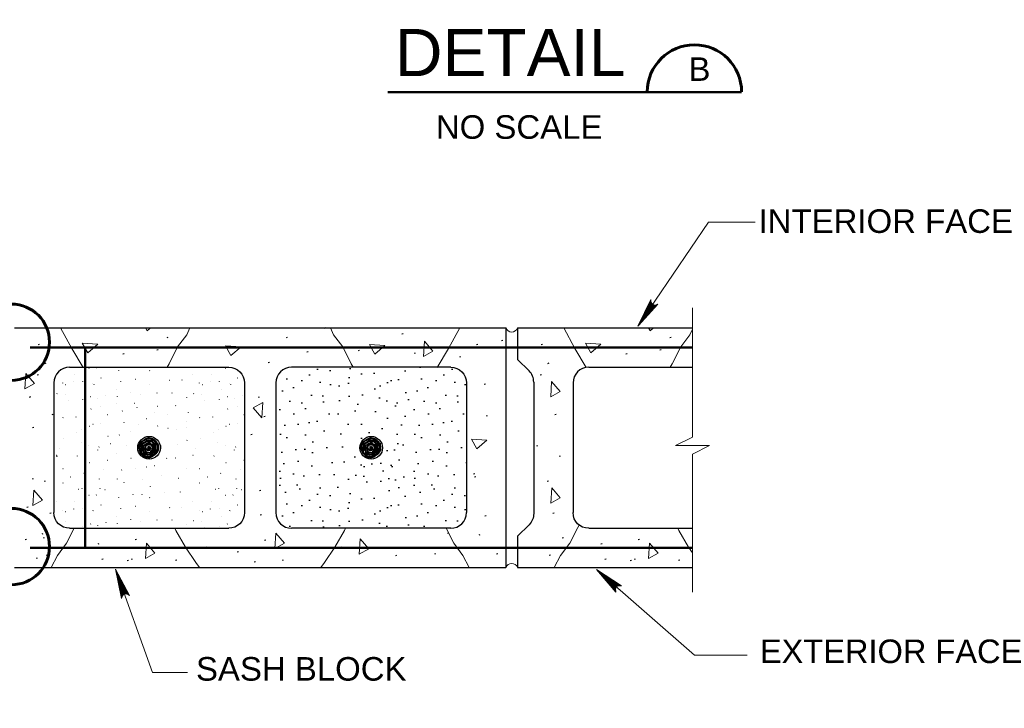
# Model space of a CAD drawing. Extents: x -1004 to 916, y -640 to 704.
# Tile 19 of 21: x 225 to 476, y 320 to 495. Entities that reach past the tile are written whole.
import ezdxf

# ---------------------------------------------------------------- set-up
doc = ezdxf.new("R2010")
doc.units = 0
doc.header["$MEASUREMENT"] = 0
for name, color, linetype, lineweight in [('Level 1', 7, 'Continuous', 18), ('Level 15', 7, 'Continuous', 18), ('Level 40', 7, 'Continuous', 18), ('Level 45', 7, 'Continuous', 18), ('Level 46', 7, 'Continuous', 18), ('Level 47', 7, 'Continuous', 18), ('Level 53', 7, 'Continuous', 18), ('Level 54', 7, 'Continuous', 18)]:
    doc.layers.add(name, color=color, linetype=linetype, lineweight=lineweight)
doc.styles.add('BORD', font='romand.shx')
doc.styles.add('NOTES', font='romans.shx')

# ---------------------------------------------------------------- blocks, each defined once
blk = doc.blocks.new('LARROW_6')
at = {"layer": 'Level 46', "color": 1, "linetype": 'Continuous', "lineweight": 18, "flags": 128}
blk.add_lwpolyline([(-4.93, 0.71), (0, 0), (-4.92, -0.71), (-4.77, -0.59), (-4.55, -0.38), (-4.44, -0.19), (-4.42, 0), (-4.46, 0.21), (-4.57, 0.41), (-4.79, 0.61), (-4.93, 0.71), (-0.15, 0.01), (-4.76, -0.67), (-4.62, -0.56), (-4.39, -0.34), (-4.32, -0.06), (-4.37, 0.22), (-4.5, 0.41), (-4.67, 0.57), (-4.78, 0.65), (-0.41, 0.01), (-4.55, -0.59), (-4.41, -0.49), (-4.33, -0.37), (-4.25, -0.21), (-4.21, 0.01), (-4.23, 0.19), (-4.32, 0.33), (-4.5, 0.44), (-4.61, 0.58), (-0.71, 0.01), (-4.33, -0.5), (-4.17, -0.3), (-4.12, -0.06), (-4.14, 0.22), (-4.45, 0.51), (-1.05, 0.02), (-4.12, -0.41), (-4.07, -0.26), (-3.98, -0.04), (-4.04, 0.21), (-4.28, 0.43), (-1.36, 0.02), (-4.01, -0.32), (-3.92, -0.14), (-3.88, 0.04), (-4.07, 0.33), (-1.73, 0.02), (-3.85, -0.24), (-3.79, -0.11), (-3.77, 0.04), (-3.92, 0.25), (-2.17, 0.02), (-3.71, -0.15), (-3.67, 0.05), (-3.81, 0.17), (-2.53, 0.02), (-3.61, -0.09), (-3.63, 0.1), (-2.9, 0.02), (-3.57, -0.03), (-3.59, 0.03), (-3.36, 0.03)], dxfattribs=at)

msp = doc.modelspace()

# ---------------------------------------------------------------- hatches: boundary and pattern name
at = {"linetype": 'Continuous', "lineweight": 25}
h = msp.add_hatch(dxfattribs=at)
h.set_pattern_fill('GROUT', color=4, style=0)
h.set_pattern_definition([(-134.3447, (351.5341, 409.7276), (-34.223425, -31.832185), [0.0477, -489.5768]), (-134.3447, (347.9613, 409.5396), (-34.223425, -31.832185), [0.048, -489.5765]), (-134.3447, (349.8417, 405.3998), (-34.223425, -31.832185), [0.048, -489.5765]), (-134.3447, (350.0297, 401.448), (-34.223425, -31.832185), [0.048, -489.5765]), (-134.3447, (351.3461, 402.2005), (-34.223425, -31.832185), [0.0477, -489.5768]), (-134.3447, (352.098, 412.362), (-34.223425, -31.832185), [0.0477, -489.5768]), (-134.3447, (347.2093, 411.045), (-34.223425, -31.832185), [0.048, -489.5765]), (-134.3447, (345.1404, 411.233), (-34.223425, -31.832185), [0.0473, -489.5772]), (-134.3447, (346.6449, 405.2114), (-34.223425, -31.832185), [0.0477, -489.5768]), (-134.3447, (343.448, 404.2704), (-34.223425, -31.832185), [0.0477, -489.5768]), (-134.3447, (340.6276, 408.2222), (-34.223425, -31.832185), [0.0477, -489.5768]), (-134.3447, (339.6872, 411.4215), (-34.223425, -31.832185), [0.048, -489.5765]), (-134.3447, (336.1148, 408.0342), (-34.223425, -31.832185), [0.048, -489.5765]), (-134.3447, (336.1148, 403.1415), (-34.223425, -31.832185), [0.048, -489.5765]), (-134.3447, (333.858, 399.7542), (-34.223425, -31.832185), [0.0473, -489.5772]), (-134.3447, (331.4136, 403.518), (-34.223425, -31.832185), [0.048, -489.5765]), (-134.3447, (330.2851, 408.7866), (-34.223425, -31.832185), [0.0473, -489.5772]), (-134.3447, (335.9264, 411.4215), (-34.223425, -31.832185), [0.048, -489.5765]), (-134.3447, (327.2767, 406.9048), (-34.223425, -31.832185), [0.0477, -489.5768]), (-134.3447, (326.5243, 400.883), (-34.22343, -31.832185), [0.0473, -489.5772]), (-134.3447, (323.704, 400.5071), (-34.22343, -31.83219), [0.048, -489.5765]), (-134.3447, (323.1394, 410.8565), (-34.223425, -31.832185), [0.0473, -489.5772]), (-134.3447, (329.3452, 411.6095), (-34.223425, -31.832185), [0.048, -489.5765]), (-134.3447, (323.516, 405.9638), (-34.223425, -31.832185), [0.0477, -489.5768]), (-134.3447, (321.071, 410.104), (-34.223425, -31.832185), [0.048, -489.5765]), (-134.3447, (323.516, 394.4855), (-34.22343, -31.83219), [0.048, -489.5765]), (-134.3447, (321.4475, 397.8723), (-34.22343, -31.83219), [0.0477, -489.5768]), (-134.3447, (319.943, 403.518), (-34.22343, -31.83219), [0.048, -489.5765]), (-134.3447, (321.071, 397.1198), (-34.22343, -31.83219), [0.048, -489.5765]), (-134.3447, (322.5755, 392.227), (-34.22343, -31.83219), [0.0477, -489.5768]), (-134.3447, (330.473, 392.4156), (-34.22343, -31.83219), [0.0477, -489.5768]), (-134.3447, (331.4136, 397.8723), (-34.223425, -31.832185), [0.0477, -489.5768]), (-134.3447, (335.3624, 393.168), (-34.223425, -31.832185), [0.0477, -489.5768]), (-134.3447, (341.3796, 389.9692), (-34.223425, -31.832185), [0.0477, -489.5768]), (-134.3447, (346.6449, 392.4156), (-34.223425, -31.832185), [0.048, -489.5765]), (-134.3447, (345.705, 397.4963), (-34.223425, -31.832185), [0.048, -489.5765]), (-134.3447, (341.0036, 398.4372), (-34.223425, -31.832185), [0.048, -489.5765]), (-134.3447, (338.3712, 395.05), (-34.223425, -31.832185), [0.048, -489.5765]), (-134.3447, (343.26, 392.4156), (-34.223425, -31.832185), [0.048, -489.5765]), (-134.3447, (351.3461, 387.5229), (-34.223425, -31.832185), [0.0477, -489.5768]), (-134.3447, (351.9101, 391.2862), (-34.223425, -31.832185), [0.0477, -489.5768]), (-134.3447, (350.2177, 395.6144), (-34.223425, -31.832185), [0.0477, -489.5768]), (-134.3447, (346.6449, 388.8398), (-34.223425, -31.832185), [0.0477, -489.5768]), (-134.3447, (344.9524, 384.1356), (-34.223425, -31.832185), [0.0473, -489.5772]), (-134.3447, (332.1655, 386.0175), (-34.22343, -31.83219), [0.048, -489.5765]), (-134.3447, (327.6527, 389.0283), (-34.22343, -31.83219), [0.048, -489.5765]), (-134.3447, (326.3363, 385.2645), (-34.22343, -31.83219), [0.0473, -489.5772]), (-134.3447, (322.9515, 387.1464), (-34.22343, -31.83219), [0.0473, -489.5772]), (-134.3447, (321.6355, 387.5229), (-34.22343, -31.83219), [0.0477, -489.5768]), (-134.3447, (327.1025, 392.1252), (-34.22343, -31.83219), [0.0477, -489.5768]), (-134.3447, (329.4411, 395.0165), (-34.22343, -31.83219), [0.048, -489.5765]), (-134.3447, (325.796, 396.1863), (-34.22343, -31.83219), [0.0477, -489.5768]), (-134.3447, (324.351, 398.664), (-34.22343, -31.83219), [0.0473, -489.5772]), (-134.3447, (334.2556, 387.927), (-34.22343, -31.83219), [0.0477, -489.5768]), (-134.3447, (339.139, 382.696), (-34.223425, -31.832185), [0.0477, -489.5768]), (-134.3447, (342.165, 382.834), (-34.223425, -31.832185), [0.048, -489.5765]), (-134.3447, (346.4982, 382.0765), (-34.223425, -31.832185), [0.0477, -489.5768]), (-134.3447, (349.2492, 382.3516), (-34.223425, -31.832185), [0.0477, -489.5768]), (-134.3447, (351.5194, 382.4894), (-34.223425, -31.832185), [0.0477, -489.5768]), (-134.3447, (350.5563, 387.2384), (-34.223425, -31.832185), [0.0477, -489.5768]), (-134.3447, (354.1326, 381.9387), (-34.223425, -31.832185), [0.0473, -489.5772]), (-134.3447, (353.17, 385.7246), (-34.223425, -31.832185), [0.048, -489.5765]), (-134.3447, (349.5243, 384.1415), (-34.223425, -31.832185), [0.0477, -489.5768]), (-134.3447, (348.5617, 390.3359), (-34.223425, -31.832185), [0.0477, -489.5768]), (-134.3447, (353.2389, 393.915), (-34.223425, -31.832185), [0.048, -489.5765]), (-134.3447, (351.1754, 399.077), (-34.223425, -31.832185), [0.0477, -489.5768]), (-134.3447, (346.8422, 399.9033), (-34.223425, -31.832185), [0.048, -489.5765]), (-134.3447, (343.2654, 402.863), (-34.223425, -31.832185), [0.0477, -489.5768]), (-134.3447, (338.726, 402.5184), (-34.223425, -31.832185), [0.0473, -489.5772]), (-134.3447, (335.4249, 406.4417), (-34.223425, -31.832185), [0.0477, -489.5768]), (-134.3447, (331.917, 411.1223), (-34.223425, -31.832185), [0.048, -489.5765]), (-134.3447, (325.796, 412.292), (-34.223425, -31.832185), [0.0477, -489.5768]), (-134.3447, (325.796, 408.7133), (-34.223425, -31.832185), [0.048, -489.5765]), (-134.3447, (327.6527, 403.9638), (-34.223425, -31.832185), [0.0477, -489.5768]), (-134.3447, (332.3294, 396.393), (-34.223425, -31.832185), [0.0473, -489.5772]), (-134.3447, (341.7526, 386.6193), (-34.223425, -31.832185), [0.0477, -489.5768]), (-134.3447, (337.8319, 386.4815), (-34.22343, -31.832185), [0.0477, -489.5768]), (-134.3447, (337.0755, 390.7488), (-34.223425, -31.832185), [0.0477, -489.5768]), (-134.3447, (340.6522, 395.0849), (-34.223425, -31.832185), [0.0477, -489.5768]), (-134.3447, (344.985, 395.7734), (-34.223425, -31.832185), [0.0473, -489.5772]), (-134.3447, (353.101, 398.32), (-34.223425, -31.832185), [0.0477, -489.5768]), (-134.3447, (353.2389, 403.0002), (-34.223425, -31.832185), [0.0477, -489.5768]), (-134.3447, (353.6513, 407.4052), (-34.223425, -31.832185), [0.0477, -489.5768]), (-134.3447, (353.5824, 410.4338), (-34.223425, -31.832185), [0.0473, -489.5772]), (-134.3447, (347.3235, 413.4623), (-34.223425, -31.832185), [0.048, -489.5765]), (-134.3447, (326.8274, 382.4205), (-34.22343, -31.83219), [0.0477, -489.5768]), (-134.3447, (333.9805, 381.8014), (-34.22343, -31.832185), [0.048, -489.5765]), (-134.3447, (334.1178, 385.174), (-34.22343, -31.83219), [0.0477, -489.5768]), (-134.3447, (330.5415, 382.9712), (-34.22343, -31.83219), [0.0477, -489.5768]), (-134.3447, (321.944, 383.3152), (-34.22343, -31.83219), [0.0477, -489.5768]), (-134.3447, (320.1557, 381.6636), (-34.22343, -31.83219), [0.0477, -489.5768]), (-134.345, (320.7748, 385.862), (-34.22343, -31.83219), [0.0477, -489.5768]), (-134.3447, (329.9224, 385.9308), (-34.22343, -31.83219), [0.0477, -489.5768]), (-134.3447, (332.3983, 389.7168), (-34.22343, -31.83219), [0.0477, -489.5768]), (-134.3447, (333.2925, 392.8137), (-34.22343, -31.832185), [0.0477, -489.5768]), (-134.3447, (321.4628, 389.854), (-34.22343, -31.83219), [0.0477, -489.5768]), (-134.3447, (326.0021, 389.854), (-34.22343, -31.83219), [0.0477, -489.5768]), (-134.3447, (328.3402, 398.2512), (-34.22343, -31.83219), [0.0473, -489.5772]), (-134.3447, (336.9377, 398.1134), (-34.223425, -31.832185), [0.0473, -489.5772]), (-134.3447, (340.9268, 402.1744), (-34.223425, -31.832185), [0.0473, -489.5772]), (-134.3447, (343.4721, 399.5588), (-34.223425, -31.832185), [0.0477, -489.5768]), (-134.3447, (336.8004, 399.6277), (-34.223425, -31.832185), [0.0477, -489.5768]), (-134.3447, (333.3614, 404.9274), (-34.223425, -31.832185), [0.0477, -489.5768]), (-134.3447, (338.6572, 406.0977), (-34.223425, -31.832185), [0.0473, -489.5772]), (-134.3447, (343.7472, 406.5795), (-34.223425, -31.832185), [0.0477, -489.5768]), (-134.3447, (343.3343, 410.2276), (-34.223425, -31.832185), [0.048, -489.5765]), (-134.3447, (330.8855, 407.8181), (-34.223425, -31.832185), [0.0477, -489.5768]), (-134.3447, (326.0021, 410.5027), (-34.223425, -31.832185), [0.0477, -489.5768]), (-134.3447, (321.8752, 408.0937), (-34.223425, -31.832185), [0.0477, -489.5768]), (-134.3447, (321.8068, 403.7576), (-34.22343, -31.83219), [0.048, -489.5765]), (-134.3447, (329.3033, 401.7615), (-34.223425, -31.832185), [0.048, -489.5765])])
h.paths.add_polyline_path([(331.69, 406.94), (310.31, 406.94), (294.64, 406.94, 0.414214), (290.64, 402.94), (290.64, 369.94, 0.414214), (294.64, 365.94), (308.37, 365.94), (333.93, 365.94), (335.14, 365.94, 0.414214), (339.14, 369.94), (339.14, 402.94, 0.414214), (335.14, 406.94)])

# ---------------------------------------------------------------- linework, layer by layer
at = {"layer": 'Level 1', "color": 3, "linetype": 'Continuous', "lineweight": 35}
msp.add_3dface([(-1003.74, 704.14), (916.28, 704.14), (916.28, -639.88), (-1003.74, -639.88)], dxfattribs=at)
at = {"layer": 'Level 15', "color": 7, "linetype": 'Continuous', "lineweight": 25}
for p, q in [((224.14, 416.94), (349.14, 416.94)), ((349.14, 416.94), (349.14, 355.94)), ((352.13, 416.94), (352.13, 408.93)), ((352.13, 416.94), (396.61, 416.94)), ((355.07, 406), (352.13, 408.93)), ((238.14, 406.94), (278.64, 406.94)), ((335.14, 406.94), (294.64, 406.94)), ((370.24, 406.94), (396.61, 406.94)), ((234.14, 402.94), (234.14, 369.94)), ((282.64, 402.94), (282.64, 369.94)), ((290.64, 402.94), (290.64, 369.94)), ((339.14, 402.94), (339.14, 369.94)), ((356.24, 403.17), (356.24, 369.7)), ((366.24, 402.94), (366.24, 369.94)), ((238.14, 365.94), (278.64, 365.94)), ((335.14, 365.94), (294.64, 365.94)), ((355.06, 366.86), (352.13, 363.93)), ((370.24, 365.94), (396.61, 365.94)), ((352.13, 363.93), (352.13, 355.94)), ((224.14, 355.94), (349.14, 355.94)), ((352.13, 355.94), (396.61, 355.94))]:
    msp.add_line(p, q, dxfattribs=at)
at = {"layer": 'Level 15', "color": 7, "linetype": 'Continuous', "lineweight": 18}
msp.add_arc((350.64, 417.46), 1.58, 199.1648, 340.8352, dxfattribs=at)
at = {"layer": 'Level 15', "color": 7, "linetype": 'Continuous', "lineweight": 25}
for centre, start, end in [((238.14, 402.94), 90, 180), ((294.64, 402.94), 90, 180), ((352.24, 403.17), 0, 45), ((370.24, 402.94), 90, 180), ((294.64, 369.94), 180, 270), ((335.14, 369.94), 270, 0)]:
    msp.add_arc(centre, 4, start, end, dxfattribs=at)
at = {"layer": 'Level 15', "color": 7, "linetype": 'Continuous', "lineweight": 25, "extrusion": (0, 0, -1)}
for centre, start, end in [((-278.64, 402.94), 90, 180), ((-335.14, 402.94), 90, 180), ((-238.14, 369.94), 270, 0), ((-278.64, 369.94), 180, 270), ((-352.24, 369.7), 180, 225.1103), ((-370.24, 369.94), 270, 0)]:
    msp.add_arc(centre, 4, start, end, dxfattribs=at)
at = {"layer": 'Level 15', "color": 7, "linetype": 'Continuous', "lineweight": 18, "extrusion": (0, 0, -1)}
msp.add_arc((-350.64, 355.42), 1.58, 19.1648, 160.8352, dxfattribs=at)
at = {"layer": 'Level 40', "color": 2, "linetype": 'Continuous', "lineweight": 60}
for centre in [(223.34, 413.3), (223.34, 361.28)]:
    msp.add_circle(centre, 9.71, dxfattribs=at)
at = {"layer": 'Level 45', "color": 4, "linetype": 'Continuous', "lineweight": 50}
for p, q in [((396.61, 411.94), (228.14, 411.94)), ((242.14, 411.94), (242.14, 360.94)), ((396.61, 360.94), (228.14, 360.94))]:
    msp.add_line(p, q, dxfattribs=at)
at = {"layer": 'Level 45', "color": 4, "linetype": 'Continuous', "lineweight": 25}
for centre in [(258.39, 386.44), (314.89, 386.44)]:
    msp.add_circle(centre, 2.89, dxfattribs=at)
at = {"layer": 'Level 45', "color": 4, "linetype": 'Continuous', "lineweight": 35}
for points, knots in [([(258.45, 388.92), (257.75, 388.6), (257.06, 388.28), (256.36, 387.96), (255.7, 387.66), (255.74, 386.45), (255.98, 385.8), (256.18, 385.25), (256.47, 384.72), (257.02, 384.28), (257.22, 384.12), (257.43, 384.05), (257.66, 384.02), (258.02, 383.96), (258.41, 383.95), (258.77, 384.06), (258.96, 384.11), (259.13, 384.18), (259.29, 384.28), (259.45, 384.39), (259.59, 384.49), (259.73, 384.6), (259.87, 384.7), (260, 384.8), (260.12, 384.92), (260.26, 385.06), (260.34, 385.25), (260.4, 385.44), (260.45, 385.58), (260.48, 385.72), (260.51, 385.86), (260.56, 386.11), (260.62, 386.36), (260.6, 386.6), (260.59, 386.8), (260.49, 386.98), (260.4, 387.17), (260.33, 387.33), (260.25, 387.47), (260.15, 387.62), (259.97, 387.88), (259.77, 388.08), (259.47, 388.26), (259.28, 388.37), (259.08, 388.41), (258.88, 388.41), (258.51, 388.43), (258.13, 388.39), (257.77, 388.2), (257.59, 388.1), (257.48, 387.94), (257.32, 387.83), (257.12, 387.69), (256.85, 387.69), (256.67, 387.49), (256.47, 387.28), (256.45, 387.01), (256.41, 386.76), (256.31, 386.22), (256.15, 385.62), (256.52, 385.1), (256.67, 384.89), (256.88, 384.83), (257.09, 384.76), (257.49, 384.63), (257.9, 384.55), (258.29, 384.62), (258.64, 384.69), (258.96, 384.85), (259.28, 385.05), (259.43, 385.15), (259.57, 385.23), (259.64, 385.38), (259.75, 385.61), (259.77, 385.85), (259.8, 386.09), (259.83, 386.31), (259.88, 386.53), (259.85, 386.75), (259.82, 386.95), (259.69, 387.12), (259.58, 387.3), (259.4, 387.57), (259.24, 387.88), (258.97, 388), (258.8, 388.07), (258.58, 387.94), (258.4, 387.85), (258.13, 387.71), (257.87, 387.57), (257.61, 387.4), (257.4, 387.26), (257.21, 387.17), (257.03, 386.94), (256.85, 386.71), (256.83, 386.47), (256.83, 386.24), (256.84, 386), (256.88, 385.77), (257.05, 385.54), (257.18, 385.35), (257.35, 385.26), (257.53, 385.19), (257.83, 385.07), (258.19, 385.04), (258.47, 385.19), (258.64, 385.28), (258.77, 385.41), (258.9, 385.57), (259.04, 385.76), (259.14, 385.95), (259.2, 386.16), (259.26, 386.35), (259.26, 386.56), (259.17, 386.76), (259.1, 386.92), (258.98, 387.03), (258.83, 387.13), (258.56, 387.3), (258.22, 387.33), (257.94, 387.21), (257.76, 387.13), (257.61, 386.98), (257.5, 386.81), (257.39, 386.64), (257.39, 386.38), (257.56, 386.21), (257.71, 386.07), (257.89, 385.98), (258.04, 386.01), (258.18, 386.04), (258.34, 386.16), (258.45, 386.27), (258.54, 386.37), (258.4, 386.68), (258.27, 386.64), (258.17, 386.62), (258.06, 386.59), (257.96, 386.56)], [0, 0, 0, 0, 0.06234, 0.06234, 0.06234, 0.122024, 0.122024, 0.122024, 0.17187, 0.17187, 0.17187, 0.190774, 0.190774, 0.190774, 0.221113, 0.221113, 0.221113, 0.236472, 0.236472, 0.236472, 0.251185, 0.251185, 0.251185, 0.26468, 0.26468, 0.26468, 0.28073, 0.28073, 0.28073, 0.292718, 0.292718, 0.292718, 0.312841, 0.312841, 0.312841, 0.329362, 0.329362, 0.329362, 0.34316, 0.34316, 0.34316, 0.368501, 0.368501, 0.368501, 0.385257, 0.385257, 0.385257, 0.415829, 0.415829, 0.415829, 0.431665, 0.431665, 0.431665, 0.451708, 0.451708, 0.451708, 0.47284, 0.47284, 0.47284, 0.517959, 0.517959, 0.517959, 0.536063, 0.536063, 0.536063, 0.56873, 0.56873, 0.56873, 0.598147, 0.598147, 0.598147, 0.611361, 0.611361, 0.611361, 0.631133, 0.631133, 0.631133, 0.648959, 0.648959, 0.648959, 0.665673, 0.665673, 0.665673, 0.690811, 0.690811, 0.690811, 0.706582, 0.706582, 0.706582, 0.731336, 0.731336, 0.731336, 0.751583, 0.751583, 0.751583, 0.771232, 0.771232, 0.771232, 0.791126, 0.791126, 0.791126, 0.807351, 0.807351, 0.807351, 0.832804, 0.832804, 0.832804, 0.84838, 0.84838, 0.84838, 0.866381, 0.866381, 0.866381, 0.882601, 0.882601, 0.882601, 0.896228, 0.896228, 0.896228, 0.92057, 0.92057, 0.92057, 0.936585, 0.936585, 0.936585, 0.952923, 0.952923, 0.952923, 0.967157, 0.967157, 0.967157, 0.980202, 0.980202, 0.980202, 0.991416, 0.991416, 0.991416, 1, 1, 1, 1]), ([(255.81, 386.73), (256.13, 386.04), (256.44, 385.34), (256.77, 384.65), (257.08, 383.98), (258.28, 384.03), (258.93, 384.26), (259.48, 384.46), (260.01, 384.76), (260.45, 385.3), (260.61, 385.51), (260.68, 385.72), (260.72, 385.95), (260.77, 386.31), (260.78, 386.7), (260.67, 387.06), (260.62, 387.24), (260.55, 387.42), (260.45, 387.58), (260.35, 387.73), (260.24, 387.88), (260.13, 388.02), (260.03, 388.15), (259.93, 388.28), (259.81, 388.4), (259.67, 388.54), (259.48, 388.62), (259.29, 388.69), (259.15, 388.73), (259.01, 388.77), (258.87, 388.8), (258.62, 388.85), (258.37, 388.91), (258.13, 388.89), (257.93, 388.87), (257.75, 388.78), (257.56, 388.69), (257.4, 388.61), (257.26, 388.54), (257.12, 388.44), (256.85, 388.26), (256.65, 388.06), (256.47, 387.76), (256.36, 387.57), (256.32, 387.36), (256.31, 387.16), (256.3, 386.8), (256.34, 386.42), (256.53, 386.06), (256.63, 385.87), (256.79, 385.76), (256.9, 385.61), (257.04, 385.41), (257.04, 385.14), (257.24, 384.95), (257.46, 384.75), (257.72, 384.74), (257.98, 384.69), (258.51, 384.6), (259.11, 384.44), (259.63, 384.81), (259.84, 384.95), (259.9, 385.16), (259.97, 385.38), (260.1, 385.78), (260.18, 386.19), (260.11, 386.58), (260.04, 386.92), (259.88, 387.25), (259.68, 387.57), (259.59, 387.71), (259.51, 387.86), (259.35, 387.93), (259.12, 388.04), (258.88, 388.06), (258.64, 388.09), (258.42, 388.12), (258.2, 388.17), (257.99, 388.13), (257.78, 388.11), (257.61, 387.98), (257.43, 387.86), (257.16, 387.69), (256.85, 387.52), (256.73, 387.25), (256.66, 387.08), (256.79, 386.86), (256.88, 386.69), (257.02, 386.42), (257.17, 386.16), (257.33, 385.9), (257.47, 385.69), (257.56, 385.49), (257.79, 385.31), (258.02, 385.14), (258.26, 385.12), (258.49, 385.12), (258.73, 385.13), (258.96, 385.17), (259.19, 385.34), (259.38, 385.47), (259.47, 385.63), (259.54, 385.82), (259.66, 386.11), (259.69, 386.48), (259.54, 386.76), (259.45, 386.93), (259.32, 387.06), (259.16, 387.18), (258.97, 387.33), (258.78, 387.42), (258.57, 387.49), (258.39, 387.55), (258.17, 387.54), (257.98, 387.46), (257.81, 387.38), (257.7, 387.27), (257.6, 387.12), (257.43, 386.85), (257.4, 386.5), (257.52, 386.23), (257.6, 386.05), (257.75, 385.9), (257.92, 385.79), (258.09, 385.68), (258.35, 385.67), (258.52, 385.84), (258.66, 385.99), (258.75, 386.17), (258.72, 386.33), (258.69, 386.47), (258.57, 386.63), (258.46, 386.73), (258.36, 386.83), (258.05, 386.69), (258.09, 386.55), (258.11, 386.45), (258.14, 386.35), (258.17, 386.25)], [0, 0, 0, 0, 0.062357, 0.062357, 0.062357, 0.12203, 0.12203, 0.12203, 0.171826, 0.171826, 0.171826, 0.190821, 0.190821, 0.190821, 0.22113, 0.22113, 0.22113, 0.236493, 0.236493, 0.236493, 0.25116, 0.25116, 0.25116, 0.264653, 0.264653, 0.264653, 0.280694, 0.280694, 0.280694, 0.292728, 0.292728, 0.292728, 0.312763, 0.312763, 0.312763, 0.329325, 0.329325, 0.329325, 0.343103, 0.343103, 0.343103, 0.368391, 0.368391, 0.368391, 0.385191, 0.385191, 0.385191, 0.415792, 0.415792, 0.415792, 0.431654, 0.431654, 0.431654, 0.451645, 0.451645, 0.451645, 0.472774, 0.472774, 0.472774, 0.517884, 0.517884, 0.517884, 0.536004, 0.536004, 0.536004, 0.568696, 0.568696, 0.568696, 0.59802, 0.59802, 0.59802, 0.61129, 0.61129, 0.61129, 0.63106, 0.63106, 0.63106, 0.648853, 0.648853, 0.648853, 0.665571, 0.665571, 0.665571, 0.690765, 0.690765, 0.690765, 0.706596, 0.706596, 0.706596, 0.731319, 0.731319, 0.731319, 0.751564, 0.751564, 0.751564, 0.771239, 0.771239, 0.771239, 0.791066, 0.791066, 0.791066, 0.807296, 0.807296, 0.807296, 0.832772, 0.832772, 0.832772, 0.848334, 0.848334, 0.848334, 0.866309, 0.866309, 0.866309, 0.882554, 0.882554, 0.882554, 0.896237, 0.896237, 0.896237, 0.920492, 0.920492, 0.920492, 0.936555, 0.936555, 0.936555, 0.952875, 0.952875, 0.952875, 0.967122, 0.967122, 0.967122, 0.98021, 0.98021, 0.98021, 0.991434, 0.991434, 0.991434, 1, 1, 1, 1]), ([(314.95, 388.92), (314.25, 388.6), (313.56, 388.28), (312.86, 387.96), (312.2, 387.66), (312.24, 386.45), (312.48, 385.8), (312.68, 385.25), (312.97, 384.72), (313.52, 384.28), (313.72, 384.12), (313.93, 384.05), (314.16, 384.02), (314.52, 383.96), (314.91, 383.95), (315.27, 384.06), (315.46, 384.11), (315.63, 384.18), (315.79, 384.28), (315.95, 384.39), (316.09, 384.49), (316.23, 384.6), (316.37, 384.7), (316.5, 384.8), (316.62, 384.92), (316.76, 385.06), (316.84, 385.25), (316.9, 385.44), (316.95, 385.58), (316.98, 385.72), (317.01, 385.86), (317.06, 386.11), (317.12, 386.36), (317.1, 386.6), (317.09, 386.8), (316.99, 386.98), (316.9, 387.17), (316.83, 387.33), (316.75, 387.47), (316.65, 387.62), (316.47, 387.88), (316.27, 388.08), (315.97, 388.26), (315.78, 388.37), (315.58, 388.41), (315.38, 388.41), (315.01, 388.43), (314.63, 388.39), (314.27, 388.2), (314.09, 388.1), (313.98, 387.94), (313.82, 387.83), (313.62, 387.69), (313.35, 387.69), (313.17, 387.49), (312.97, 387.28), (312.95, 387.01), (312.91, 386.76), (312.81, 386.22), (312.65, 385.62), (313.02, 385.1), (313.17, 384.89), (313.38, 384.83), (313.59, 384.76), (313.99, 384.63), (314.4, 384.55), (314.79, 384.62), (315.14, 384.69), (315.46, 384.85), (315.78, 385.05), (315.93, 385.15), (316.07, 385.23), (316.14, 385.38), (316.25, 385.61), (316.27, 385.85), (316.3, 386.09), (316.33, 386.31), (316.38, 386.53), (316.35, 386.75), (316.32, 386.95), (316.19, 387.12), (316.08, 387.3), (315.9, 387.57), (315.74, 387.88), (315.47, 388), (315.3, 388.07), (315.08, 387.94), (314.9, 387.85), (314.63, 387.71), (314.37, 387.57), (314.11, 387.4), (313.9, 387.26), (313.71, 387.17), (313.53, 386.94), (313.35, 386.71), (313.33, 386.47), (313.33, 386.24), (313.34, 386), (313.38, 385.77), (313.55, 385.54), (313.68, 385.35), (313.85, 385.26), (314.03, 385.19), (314.33, 385.07), (314.69, 385.04), (314.97, 385.19), (315.14, 385.28), (315.27, 385.41), (315.4, 385.57), (315.54, 385.76), (315.64, 385.95), (315.7, 386.16), (315.76, 386.35), (315.76, 386.56), (315.67, 386.76), (315.6, 386.92), (315.48, 387.03), (315.33, 387.13), (315.06, 387.3), (314.72, 387.33), (314.44, 387.21), (314.26, 387.13), (314.11, 386.98), (314, 386.81), (313.89, 386.64), (313.89, 386.38), (314.06, 386.21), (314.21, 386.07), (314.39, 385.98), (314.54, 386.01), (314.68, 386.04), (314.84, 386.16), (314.95, 386.27), (315.04, 386.37), (314.9, 386.68), (314.77, 386.64), (314.67, 386.62), (314.56, 386.59), (314.46, 386.56)], [0, 0, 0, 0, 0.06234, 0.06234, 0.06234, 0.122024, 0.122024, 0.122024, 0.17187, 0.17187, 0.17187, 0.190774, 0.190774, 0.190774, 0.221113, 0.221113, 0.221113, 0.236472, 0.236472, 0.236472, 0.251185, 0.251185, 0.251185, 0.26468, 0.26468, 0.26468, 0.28073, 0.28073, 0.28073, 0.292718, 0.292718, 0.292718, 0.312841, 0.312841, 0.312841, 0.329362, 0.329362, 0.329362, 0.34316, 0.34316, 0.34316, 0.368501, 0.368501, 0.368501, 0.385257, 0.385257, 0.385257, 0.415829, 0.415829, 0.415829, 0.431665, 0.431665, 0.431665, 0.451708, 0.451708, 0.451708, 0.47284, 0.47284, 0.47284, 0.517959, 0.517959, 0.517959, 0.536063, 0.536063, 0.536063, 0.56873, 0.56873, 0.56873, 0.598147, 0.598147, 0.598147, 0.611361, 0.611361, 0.611361, 0.631133, 0.631133, 0.631133, 0.648959, 0.648959, 0.648959, 0.665673, 0.665673, 0.665673, 0.690811, 0.690811, 0.690811, 0.706582, 0.706582, 0.706582, 0.731336, 0.731336, 0.731336, 0.751583, 0.751583, 0.751583, 0.771232, 0.771232, 0.771232, 0.791126, 0.791126, 0.791126, 0.807351, 0.807351, 0.807351, 0.832804, 0.832804, 0.832804, 0.84838, 0.84838, 0.84838, 0.866381, 0.866381, 0.866381, 0.882601, 0.882601, 0.882601, 0.896228, 0.896228, 0.896228, 0.92057, 0.92057, 0.92057, 0.936585, 0.936585, 0.936585, 0.952923, 0.952923, 0.952923, 0.967157, 0.967157, 0.967157, 0.980202, 0.980202, 0.980202, 0.991416, 0.991416, 0.991416, 1, 1, 1, 1]), ([(312.31, 386.73), (312.63, 386.04), (312.94, 385.34), (313.27, 384.65), (313.58, 383.98), (314.78, 384.03), (315.43, 384.26), (315.98, 384.46), (316.51, 384.76), (316.95, 385.3), (317.11, 385.51), (317.18, 385.72), (317.22, 385.95), (317.27, 386.31), (317.28, 386.7), (317.17, 387.06), (317.12, 387.24), (317.05, 387.42), (316.95, 387.58), (316.85, 387.73), (316.74, 387.88), (316.63, 388.02), (316.53, 388.15), (316.43, 388.28), (316.31, 388.4), (316.17, 388.54), (315.98, 388.62), (315.79, 388.69), (315.65, 388.73), (315.51, 388.77), (315.37, 388.8), (315.12, 388.85), (314.87, 388.91), (314.63, 388.89), (314.43, 388.87), (314.25, 388.78), (314.06, 388.69), (313.9, 388.61), (313.76, 388.54), (313.62, 388.44), (313.35, 388.26), (313.15, 388.06), (312.97, 387.76), (312.86, 387.57), (312.82, 387.36), (312.81, 387.16), (312.8, 386.8), (312.84, 386.42), (313.03, 386.06), (313.13, 385.87), (313.29, 385.76), (313.4, 385.61), (313.54, 385.41), (313.54, 385.14), (313.74, 384.95), (313.96, 384.75), (314.22, 384.74), (314.48, 384.69), (315.01, 384.6), (315.61, 384.44), (316.13, 384.81), (316.34, 384.95), (316.4, 385.16), (316.47, 385.38), (316.6, 385.78), (316.68, 386.19), (316.61, 386.58), (316.54, 386.92), (316.38, 387.25), (316.18, 387.57), (316.09, 387.71), (316.01, 387.86), (315.85, 387.93), (315.62, 388.04), (315.38, 388.06), (315.14, 388.09), (314.92, 388.12), (314.7, 388.17), (314.49, 388.13), (314.28, 388.11), (314.11, 387.98), (313.93, 387.86), (313.66, 387.69), (313.35, 387.52), (313.23, 387.25), (313.16, 387.08), (313.29, 386.86), (313.38, 386.69), (313.52, 386.42), (313.67, 386.16), (313.83, 385.9), (313.97, 385.69), (314.06, 385.49), (314.29, 385.31), (314.52, 385.14), (314.76, 385.12), (314.99, 385.12), (315.23, 385.13), (315.46, 385.17), (315.69, 385.34), (315.88, 385.47), (315.97, 385.63), (316.04, 385.82), (316.16, 386.11), (316.19, 386.48), (316.04, 386.76), (315.95, 386.93), (315.82, 387.06), (315.66, 387.18), (315.47, 387.33), (315.28, 387.42), (315.07, 387.49), (314.89, 387.55), (314.67, 387.54), (314.48, 387.46), (314.31, 387.38), (314.2, 387.27), (314.1, 387.12), (313.93, 386.85), (313.9, 386.5), (314.02, 386.23), (314.1, 386.05), (314.25, 385.9), (314.42, 385.79), (314.59, 385.68), (314.85, 385.67), (315.02, 385.84), (315.16, 385.99), (315.25, 386.17), (315.22, 386.33), (315.19, 386.47), (315.07, 386.63), (314.96, 386.73), (314.86, 386.83), (314.55, 386.69), (314.59, 386.55), (314.61, 386.45), (314.64, 386.35), (314.67, 386.25)], [0, 0, 0, 0, 0.062357, 0.062357, 0.062357, 0.12203, 0.12203, 0.12203, 0.171826, 0.171826, 0.171826, 0.190821, 0.190821, 0.190821, 0.22113, 0.22113, 0.22113, 0.236493, 0.236493, 0.236493, 0.25116, 0.25116, 0.25116, 0.264653, 0.264653, 0.264653, 0.280694, 0.280694, 0.280694, 0.292728, 0.292728, 0.292728, 0.312763, 0.312763, 0.312763, 0.329325, 0.329325, 0.329325, 0.343103, 0.343103, 0.343103, 0.368391, 0.368391, 0.368391, 0.385191, 0.385191, 0.385191, 0.415792, 0.415792, 0.415792, 0.431654, 0.431654, 0.431654, 0.451645, 0.451645, 0.451645, 0.472774, 0.472774, 0.472774, 0.517884, 0.517884, 0.517884, 0.536004, 0.536004, 0.536004, 0.568696, 0.568696, 0.568696, 0.59802, 0.59802, 0.59802, 0.61129, 0.61129, 0.61129, 0.63106, 0.63106, 0.63106, 0.648853, 0.648853, 0.648853, 0.665571, 0.665571, 0.665571, 0.690765, 0.690765, 0.690765, 0.706596, 0.706596, 0.706596, 0.731319, 0.731319, 0.731319, 0.751564, 0.751564, 0.751564, 0.771239, 0.771239, 0.771239, 0.791066, 0.791066, 0.791066, 0.807296, 0.807296, 0.807296, 0.832772, 0.832772, 0.832772, 0.848334, 0.848334, 0.848334, 0.866309, 0.866309, 0.866309, 0.882554, 0.882554, 0.882554, 0.896237, 0.896237, 0.896237, 0.920492, 0.920492, 0.920492, 0.936555, 0.936555, 0.936555, 0.952875, 0.952875, 0.952875, 0.967122, 0.967122, 0.967122, 0.98021, 0.98021, 0.98021, 0.991434, 0.991434, 0.991434, 1, 1, 1, 1])]:
    msp.add_open_spline(points, degree=3, knots=knots, dxfattribs=at)
at = {"layer": 'Level 46', "color": 1, "linetype": 'Continuous', "lineweight": 18, "flags": 128}
for points in [[(412.58, 443.88), (400.7, 443.88), (382.72, 417.35)], [(268.18, 329.27), (259.22, 329.27), (249.84, 355.55)], [(410.5, 333.63), (397.15, 333.63), (372.22, 355.45)]]:
    msp.add_lwpolyline(points, dxfattribs=at)
at = {"layer": 'Level 47', "color": 30, "linetype": 'Continuous', "lineweight": 50}
msp.add_line((319.12, 476.97), (409.13, 476.97), dxfattribs=at)
at = {"layer": 'Level 47', "color": 30, "linetype": 'Continuous', "lineweight": 60}
msp.add_arc((397.13, 476.98), 12, 0, 180, dxfattribs=at)
at = {"layer": 'Level 53', "color": 2, "linetype": 'Continuous', "lineweight": 25}
for p, q in [((263.19, 414.52), (262.88, 414.43)), ((293.55, 414.52), (293.25, 414.43)), ((323, 415.44), (322.7, 415.35)), ((348.38, 413.72), (348.08, 413.64)), ((391.18, 414.52), (390.87, 414.43)), ((230.44, 412.69), (230.14, 412.6)), ((260.66, 411.4), (260.36, 411.31)), ((298.86, 410.86), (298.55, 410.77)), ((311.85, 411.23), (311.54, 411.14)), ((342.03, 412.69), (341.72, 412.6)), ((358.43, 412.69), (358.13, 412.6)), ((388.65, 411.4), (388.35, 411.31)), ((252.03, 410.31), (251.72, 410.22)), ((326.11, 410.49), (325.81, 410.41)), ((337.64, 409.58), (337.33, 409.49)), ((380.02, 410.31), (379.71, 410.22)), ((232.09, 407.93), (231.78, 407.84)), ((243.12, 406.64), (243.09, 406.61)), ((244.98, 406.78), (244.95, 406.75)), ((250.63, 406.17), (250.6, 406.14)), ((254.28, 406.85), (254.24, 406.82)), ((256.55, 406.94), (256.52, 406.9)), ((258.54, 406.08), (258.5, 406.05)), ((277.9, 406.64), (277.86, 406.61)), ((288.98, 408.11), (288.68, 408.03)), ((360.08, 407.93), (359.77, 407.84)), ((230.22, 404.99), (229.91, 404.91)), ((239.42, 405.03), (239.39, 405)), ((241.45, 403.35), (241.41, 403.32)), ((246.17, 404.19), (246.14, 404.16)), ((254.9, 403.84), (254.87, 403.81)), ((263.64, 403.56), (263.61, 403.53)), ((266.71, 403.7), (266.68, 403.67)), ((269.55, 405.03), (269.51, 404.99)), ((274.19, 405.03), (274.16, 405)), ((276.22, 403.35), (276.18, 403.32)), ((280.94, 404.19), (280.91, 404.16)), ((358.21, 404.99), (357.9, 404.91)), ((236.35, 402.93), (236.31, 402.9)), ((237.18, 402.48), (237.15, 402.45)), ((239.14, 403.21), (239.11, 403.18)), ((242.04, 401.36), (242, 401.33)), ((244.1, 402.79), (244.07, 402.76)), ((244.35, 402.51), (244.32, 402.48)), ((250.08, 401.29), (250.05, 401.26)), ((251.13, 403.28), (251.1, 403.25)), ((258.4, 402.65), (258.36, 402.62)), ((271.12, 402.93), (271.08, 402.9)), ((271.96, 402.48), (271.92, 402.45)), ((273.91, 403.21), (273.88, 403.18)), ((276.81, 401.36), (276.77, 401.33)), ((278.87, 402.79), (278.84, 402.76)), ((279.12, 402.51), (279.09, 402.48)), ((343.94, 402.62), (343.64, 402.54)), ((228.2, 399.36), (227.89, 399.27)), ((234.97, 400.22), (234.93, 400.18)), ((237.07, 400.02), (237.03, 399.99)), ((237.83, 398.5), (237.8, 398.46)), ((241.46, 398.69), (241.43, 398.65)), ((243.54, 399.4), (243.51, 399.37)), ((245.28, 399.07), (245.25, 399.03)), ((247.38, 399.83), (247.35, 399.8)), ((250.29, 399.47), (250.26, 399.44)), ((253.69, 400.6), (253.65, 400.56)), ((256.3, 400.1), (256.27, 400.07)), ((260.38, 400.41), (260.34, 400.37)), ((264.2, 400.41), (264.16, 400.37)), ((267.9, 399.19), (267.87, 399.16)), ((269.74, 400.22), (269.7, 400.18)), ((271.84, 400.02), (271.8, 399.99)), ((272.6, 398.5), (272.57, 398.46)), ((276.23, 398.69), (276.2, 398.65)), ((278.31, 399.4), (278.28, 399.37)), ((280.05, 399.07), (280.02, 399.03)), ((282.16, 399.83), (282.12, 399.8)), ((286.42, 399.33), (286.11, 399.24)), ((243.61, 396.33), (243.58, 396.29)), ((246.1, 397.03), (246.07, 396.99)), ((250.08, 397.66), (250.05, 397.62)), ((251.59, 395.82), (251.55, 395.78)), ((254.64, 397.73), (254.61, 397.7)), ((255.25, 396.75), (255.22, 396.71)), ((260.57, 396.97), (260.53, 396.93)), ((265.15, 397.16), (265.12, 397.12)), ((278.38, 396.33), (278.35, 396.29)), ((280.87, 397.03), (280.84, 396.99)), ((233.92, 394.93), (233.61, 394.85)), ((236.49, 394.1), (236.46, 394.06)), ((239.74, 394.29), (239.71, 394.25)), ((247.77, 394.86), (247.73, 394.83)), ((257.77, 393.81), (257.74, 393.78)), ((259.87, 395.35), (259.83, 395.31)), ((263.15, 395), (263.12, 394.96)), ((268.32, 395.49), (268.29, 395.45)), ((271.27, 394.1), (271.23, 394.06)), ((274.51, 394.29), (274.48, 394.25)), ((282.54, 394.86), (282.5, 394.83)), ((287.88, 394.38), (287.58, 394.3)), ((344.41, 394.57), (344.1, 394.48)), ((361.91, 394.93), (361.6, 394.85)), ((229.06, 391.56), (228.76, 391.47)), ((241.27, 391.04), (241.24, 391)), ((243.19, 391.85), (243.16, 391.82)), ((244.14, 392.38), (244.1, 392.34)), ((246.03, 392.62), (246, 392.59)), ((251.97, 392.83), (251.94, 392.8)), ((255.79, 392.38), (255.76, 392.34)), ((260.57, 391.99), (260.53, 391.96)), ((263.22, 391.36), (263.19, 391.33)), ((265.46, 391.01), (265.42, 390.98)), ((267.83, 391.71), (267.8, 391.68)), ((268.02, 393.14), (267.98, 393.11)), ((276.04, 391.04), (276.01, 391)), ((277.97, 391.85), (277.93, 391.82)), ((278.91, 392.38), (278.87, 392.34)), ((280.8, 392.62), (280.77, 392.59)), ((236.7, 388.7), (236.66, 388.67)), ((239.93, 390.27), (239.9, 390.24)), ((247.96, 389.32), (247.92, 389.28)), ((250.82, 389.7), (250.79, 389.67)), ((253.65, 390.59), (253.61, 390.56)), ((258.27, 388.55), (258.24, 388.52)), ((268.04, 388.35), (268.01, 388.32)), ((271.47, 388.7), (271.43, 388.67)), ((274.7, 390.27), (274.67, 390.24)), ((284.59, 389.81), (284.28, 389.72)), ((235.54, 386.26), (235.51, 386.22)), ((241.1, 387.87), (241.06, 387.83)), ((243.05, 387.1), (243.02, 387.06)), ((245.28, 385.88), (245.25, 385.84)), ((245.67, 386.64), (245.63, 386.61)), ((248.62, 387.45), (248.58, 387.41)), ((252.67, 387.03), (252.63, 386.99)), ((255.79, 386.64), (255.76, 386.61)), ((259.34, 387.61), (259.3, 387.58)), ((259.48, 386.07), (259.44, 386.04)), ((261.4, 386.89), (261.37, 386.85)), ((265.53, 387.22), (265.5, 387.18)), ((270.31, 386.26), (270.28, 386.22)), ((275.87, 387.87), (275.83, 387.83)), ((277.83, 387.1), (277.79, 387.06)), ((280.05, 385.88), (280.02, 385.84)), ((280.44, 386.64), (280.4, 386.61)), ((357.24, 386.89), (356.93, 386.81)), ((235.01, 384.32), (234.71, 384.23)), ((234.81, 384.51), (234.77, 384.47)), ((240.12, 384.35), (240.09, 384.31)), ((250.08, 384.93), (250.05, 384.89)), ((253.79, 383.74), (253.75, 383.71)), ((256.72, 385.14), (256.69, 385.1)), ((262.86, 383.77), (262.83, 383.74)), ((265.18, 383.81), (265.14, 383.78)), ((269.58, 384.51), (269.55, 384.47)), ((274.9, 384.35), (274.86, 384.31)), ((363, 384.32), (362.7, 384.23)), ((236.49, 381.1), (236.46, 381.06)), ((243.19, 382.62), (243.16, 382.59)), ((246.81, 380.91), (246.78, 380.87)), ((247.77, 383.2), (247.73, 383.17)), ((251.41, 380.8), (251.38, 380.77)), ((254.84, 381.1), (254.8, 381.06)), ((257.7, 381.5), (257.67, 381.47)), ((259.8, 381.86), (259.77, 381.83)), ((267.83, 381.1), (267.79, 381.06)), ((271.27, 381.1), (271.23, 381.06)), ((277.97, 382.62), (277.93, 382.59)), ((281.58, 380.91), (281.55, 380.87)), ((282.54, 383.2), (282.5, 383.17)), ((228.92, 378.55), (228.61, 378.46)), ((238.44, 378.98), (238.41, 378.95)), ((241.84, 379.95), (241.81, 379.92)), ((245.68, 378.49), (245.65, 378.46)), ((250.29, 378.49), (250.26, 378.46)), ((256.79, 378.36), (256.76, 378.32)), ((261.54, 379.4), (261.51, 379.37)), ((265.92, 378.61), (265.88, 378.58)), ((273.21, 378.98), (273.18, 378.95)), ((276.62, 379.95), (276.58, 379.92)), ((280.45, 378.49), (280.42, 378.46)), ((341.25, 379.78), (340.95, 379.69)), ((341.48, 379.01), (341.18, 378.92)), ((231.97, 377.94), (231.67, 377.85)), ((236.49, 377.46), (236.46, 377.43)), ((240.47, 375.84), (240.43, 375.8)), ((241.27, 376.13), (241.24, 376.09)), ((245.86, 376.13), (245.82, 376.09)), ((251.97, 377.66), (251.94, 377.62)), ((258.68, 376.54), (258.64, 376.5)), ((271.27, 377.46), (271.23, 377.43)), ((275.24, 375.84), (275.21, 375.8)), ((276.04, 376.13), (276.01, 376.09)), ((280.63, 376.13), (280.59, 376.09)), ((359.96, 377.94), (359.66, 377.85)), ((243.12, 374.3), (243.09, 374.26)), ((244.98, 374.44), (244.95, 374.4)), ((247.19, 375.74), (247.16, 375.71)), ((250.63, 373.83), (250.6, 373.8)), ((254.28, 374.51), (254.24, 374.47)), ((256.55, 374.6), (256.52, 374.56)), ((258.54, 373.74), (258.5, 373.71)), ((262.31, 375.07), (262.28, 375.03)), ((266.3, 375.21), (266.26, 375.17)), ((277.9, 374.3), (277.86, 374.26)), ((279.75, 374.44), (279.72, 374.4)), ((281.96, 375.74), (281.93, 375.71)), ((286.78, 375.53), (286.48, 375.44)), ((227.62, 371.33), (227.31, 371.24)), ((234.78, 372.68), (234.74, 372.65)), ((239.14, 370.87), (239.11, 370.84)), ((239.42, 372.69), (239.39, 372.66)), ((241.45, 371.01), (241.41, 370.98)), ((246.17, 371.85), (246.14, 371.82)), ((251.13, 370.94), (251.1, 370.91)), ((254.9, 371.5), (254.87, 371.47)), ((263.64, 371.22), (263.61, 371.19)), ((266.71, 371.36), (266.68, 371.33)), ((269.55, 372.68), (269.51, 372.65)), ((273.91, 370.87), (273.88, 370.84)), ((274.19, 372.69), (274.16, 372.66)), ((276.22, 371.01), (276.18, 370.98)), ((280.94, 371.85), (280.91, 371.82)), ((233.45, 369.76), (233.14, 369.67)), ((236.35, 370.59), (236.31, 370.56)), ((237.18, 370.14), (237.15, 370.1)), ((242.04, 369.02), (242, 368.99)), ((244.1, 370.45), (244.07, 370.42)), ((244.35, 370.17), (244.32, 370.14)), ((250.08, 368.95), (250.05, 368.92)), ((253.69, 368.26), (253.65, 368.22)), ((258.4, 370.31), (258.36, 370.28)), ((271.12, 370.59), (271.08, 370.56)), ((271.96, 370.14), (271.92, 370.1)), ((276.81, 369.02), (276.77, 368.99)), ((278.87, 370.45), (278.84, 370.42)), ((279.12, 370.17), (279.09, 370.14)), ((286.98, 369.35), (286.67, 369.26)), ((344.13, 369.12), (343.82, 369.04)), ((361.44, 369.76), (361.13, 369.67)), ((237.07, 367.68), (237.03, 367.65)), ((241.46, 366.34), (241.43, 366.31)), ((243.54, 367.06), (243.51, 367.03)), ((245.28, 366.73), (245.25, 366.69)), ((247.38, 367.49), (247.35, 367.46)), ((250.29, 367.13), (250.26, 367.1)), ((256.3, 367.76), (256.27, 367.73)), ((260.38, 368.07), (260.34, 368.03)), ((264.2, 368.07), (264.16, 368.03)), ((267.9, 366.85), (267.87, 366.82)), ((269.74, 367.87), (269.7, 367.84)), ((271.84, 367.68), (271.8, 367.65)), ((272.6, 366.15), (272.57, 366.12)), ((276.23, 366.34), (276.2, 366.31)), ((278.31, 367.06), (278.28, 367.03)), ((231.37, 364.53), (231.07, 364.45)), ((231.71, 363.5), (231.4, 363.41)), ((334.61, 364.73), (334.31, 364.64)), ((342.57, 364.26), (342.27, 364.18)), ((363.81, 363.5), (363.5, 363.41)), ((227.18, 363.09), (226.88, 363)), ((245.62, 361.98), (245.32, 361.9)), ((255.14, 363.08), (254.83, 363)), ((273.09, 361.11), (272.78, 361.02)), ((288.06, 362.9), (287.76, 362.81)), ((307.44, 361.11), (307.14, 361.02)), ((320.29, 361.03), (319.99, 360.94)), ((373.61, 361.98), (373.31, 361.9)), ((383.13, 363.08), (382.82, 363)), ((229.93, 358.32), (229.62, 358.23)), ((232.48, 359.09), (232.17, 359.01)), ((281.11, 359.97), (280.81, 359.88)), ((321.36, 359.06), (321.05, 358.97)), ((331.27, 359.41), (330.96, 359.33)), ((347.09, 359.41), (346.79, 359.33)), ((360.47, 359.09), (360.16, 359.01)), ((246.69, 358.12), (246.38, 358.03)), ((253.12, 357.71), (252.82, 357.63)), ((254.09, 358.12), (253.79, 358.03)), ((265.4, 357.8), (265.09, 357.71)), ((285.42, 357.39), (285.11, 357.3)), ((292.52, 357.8), (292.22, 357.71)), ((374.68, 358.12), (374.37, 358.03)), ((381.11, 357.71), (380.81, 357.63)), ((382.08, 358.12), (381.78, 358.03)), ((393.39, 357.8), (393.08, 357.71))]:
    msp.add_line(p, q, dxfattribs=at)
at = {"layer": 'Level 53', "color": 2, "linetype": 'Continuous', "lineweight": 18, "flags": 128}
for points in [[(235.87, 416.94), (238.71, 411.69), (241.62, 406.89)], [(258.72, 416.94), (257.89, 416.23), (257.5, 416.94)], [(262.97, 406.94), (263.45, 407.76), (265.64, 412.13), (267.96, 415.19), (268.76, 416.94)], [(310.31, 406.94), (309.83, 407.76), (307.65, 412.13), (305.32, 415.19), (304.52, 416.94)], [(337.41, 416.94), (334.58, 411.69), (331.66, 406.89)], [(363.86, 416.94), (366.7, 411.69), (369.61, 406.89)], [(390.96, 406.94), (391.44, 407.76), (393.63, 412.13), (395.95, 415.19), (396.61, 416.64)], [(233.48, 355.94), (235.07, 358.98), (237.4, 362.18), (239.35, 365.94)], [(264.91, 365.94), (265.19, 365.39), (267.66, 361.16), (270.29, 357.23), (271.18, 355.94)], [(308.37, 365.94), (308.09, 365.39), (305.62, 361.16), (302.99, 357.23), (302.1, 355.94)], [(339.81, 355.94), (338.21, 358.98), (335.88, 362.18), (333.93, 365.94)], [(361.47, 355.94), (363.06, 358.98), (365.39, 362.18), (367.43, 366.12), (367.82, 366.76)], [(392.9, 365.94), (393.18, 365.39), (395.65, 361.16), (396.61, 359.72)]]:
    msp.add_lwpolyline(points, dxfattribs=at)
at = {"layer": 'Level 53', "color": 2, "linetype": 'Continuous', "lineweight": 25, "flags": 128}
for points in [[(303.26, 416.94), (303.02, 416.81), (303.03, 416.94)], [(386.71, 416.94), (385.88, 416.23), (385.49, 416.94)]]:
    msp.add_lwpolyline(points, dxfattribs=at)
at = {"layer": 'Level 53', "color": 2, "linetype": 'Continuous', "lineweight": 18}
for points in [[(328.43, 413.6), (330.61, 411.05), (328.18, 409.68)], [(245.31, 412.8), (242.76, 410.62), (241.39, 413.06)], [(281.77, 412.09), (279.21, 409.91), (277.84, 412.34)], [(318.4, 412.44), (315.85, 410.26), (314.48, 412.69)], [(373.3, 412.8), (370.75, 410.62), (369.38, 413.06)], [(227.03, 405.35), (229.21, 402.8), (226.78, 401.43)], [(360.8, 403.33), (362.98, 400.77), (360.55, 399.41)], [(287.06, 394.06), (284.88, 396.62), (287.31, 397.99)], [(344.32, 388.34), (341.76, 386.17), (340.39, 388.6)], [(360.81, 376.24), (362.99, 373.69), (360.56, 372.32)], [(229.07, 375.67), (231.25, 373.11), (228.82, 371.74)], [(290.63, 364.71), (292.81, 362.16), (290.38, 360.79)], [(312.08, 363.25), (314.26, 360.69), (311.83, 359.32)], [(257.7, 362.15), (259.88, 359.59), (257.45, 358.22)], [(385.69, 362.15), (387.87, 359.59), (385.44, 358.22)]]:
    msp.add_3dface(points, dxfattribs=at)
at = {"layer": 'Level 54', "color": 92, "linetype": 'Continuous', "lineweight": 18}
for p, q in [((396.61, 389.15), (396.61, 422.03)), ((396.61, 349.66), (396.61, 384.84))]:
    msp.add_line(p, q, dxfattribs=at)
at = {"layer": 'Level 54', "color": 92, "linetype": 'Continuous', "lineweight": 18, "flags": 128}
msp.add_lwpolyline([(396.61, 384.84), (400.93, 387), (392.3, 387), (396.61, 389.15)], dxfattribs=at)

# ---------------------------------------------------------------- block references
at = {"layer": 'Level 46', "color": 1, "linetype": 'Continuous', "lineweight": 18}
for p, xscale, yscale, zscale, rotation in [((382.72, 417.35), 1.523999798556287, 1.523999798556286, 1.523999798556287, 235.8713216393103), ((249.84, 355.55), 1.523999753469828, 1.523999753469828, 1.523999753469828, 109.6427820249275), ((372.22, 355.45), 1.523999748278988, 1.523999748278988, 1.523999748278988, 138.7970661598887)]:
    msp.add_blockref('LARROW_6', p, dxfattribs=dict(at, xscale=xscale, yscale=yscale, zscale=zscale, rotation=rotation))

# ---------------------------------------------------------------- texts
at = {"layer": 'Level 46', "color": 1, "linetype": 'Continuous', "lineweight": 25, "char_height": 6, "attachment_point": 1, "line_spacing_factor": 0.722892, "style": 'NOTES'}
for s, insert in [('\\fArial|b0|i0|c0|p39;INTERIOR FACE', (413.44, 447.12)), ('\\fArial|b0|i0|c0|p39;EXTERIOR FACE', (413.76, 337.64)), ('\\fArial|b0|i0|c0|p39;SASH BLOCK', (270.31, 333.17))]:
    msp.add_mtext(s, dxfattribs=dict(at, insert=insert))
at = {"layer": 'Level 47', "color": 30, "linetype": 'Continuous', "lineweight": 60, "insert": (320.91, 493.02), "char_height": 12, "attachment_point": 1, "line_spacing_factor": 0.600197, "style": 'BORD'}
msp.add_mtext('\\fArial|b0|i0|c0|p39;DETAIL', dxfattribs=at)
at = {"layer": 'Level 47', "color": 30, "linetype": 'Continuous', "lineweight": 35, "insert": (395.61, 485.81), "char_height": 6, "attachment_point": 1, "line_spacing_factor": 0.725792, "style": 'NOTES'}
msp.add_mtext('\\fArial|b0|i0|c0|p39;B', dxfattribs=at)
at = {"layer": 'Level 47', "color": 12, "linetype": 'Continuous', "lineweight": 25, "insert": (331.34, 471.07), "char_height": 6, "attachment_point": 1, "line_spacing_factor": 0.725792, "style": 'NOTES'}
msp.add_mtext('\\fArial|b0|i0|c0|p39;NO SCALE', dxfattribs=at)

doc.saveas('drawing.dxf')
